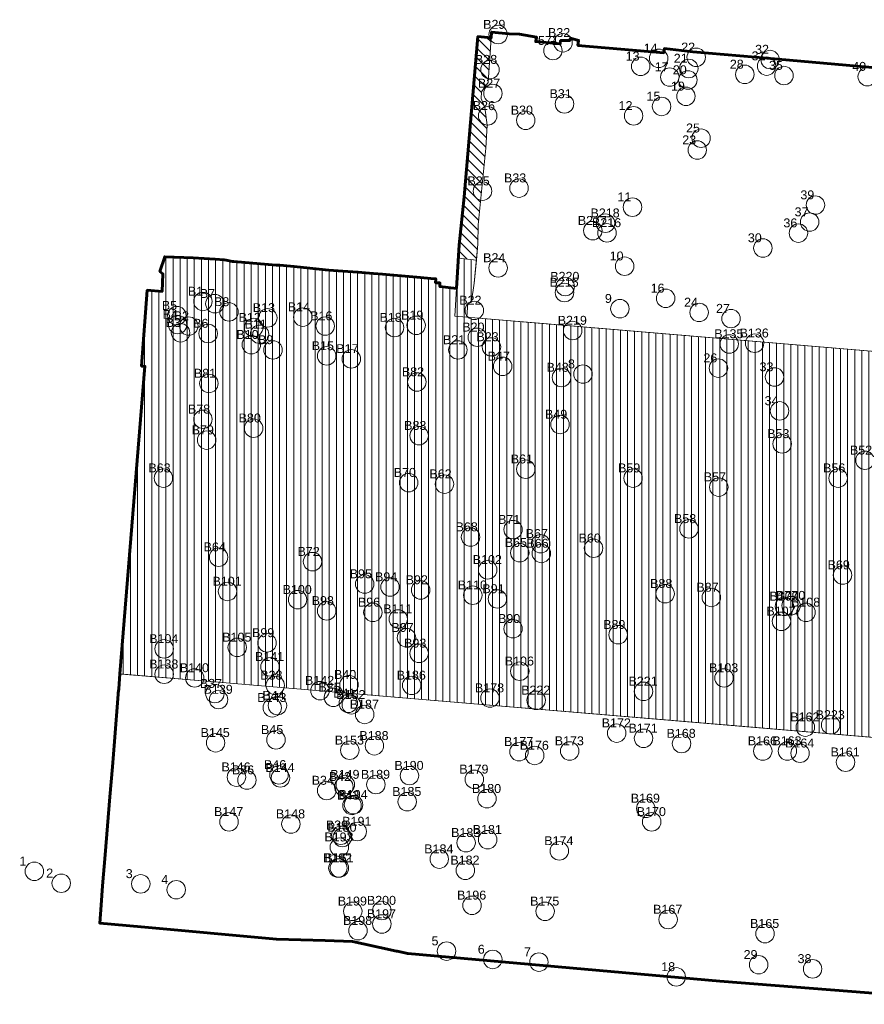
# Model space of a CAD drawing. Header units: metres. Extents: x 179483 to 180084, y 582739 to 582904.
# Tile 1 of 205: x 179483 to 179596, y 582772 to 582904. Entities that reach past the tile are written whole.
import ezdxf

# ---------------------------------------------------------------- set-up
doc = ezdxf.new("R2010")
doc.units = ezdxf.units.M
doc.layers.get('0').update_dxf_attribs({"linetype": 'CONTINUOUS', "lineweight": 9})
for name, color, linetype, lineweight in [('TA - NIET_INGEMETEN', 4, 'CONTINUOUS', 18), ('TA - OPSPORINGSGEBIED', 5, 'CONTINUOUS', 60), ('TA - VERDACHT_OBJECT', 1, 'CONTINUOUS', 18), ('TA - VERSTOORD_GEBIED', 30, 'CONTINUOUS', 18), ('TA - VRIJGEGEVEN TOT 4M-MV', 3, 'CONTINUOUS', 18)]:
    doc.layers.add(name, color=color, linetype=linetype, lineweight=lineweight)
doc.layers.add('TA - VERDACHT OBJECT BENADERD', color=3, linetype='CONTINUOUS')
doc.styles.get("Standard").update_dxf_attribs({"font": 'arial.ttf'})

# ---------------------------------------------------------------- blocks, each defined once
blk = doc.blocks.new('Object')
at = {"lineweight": 20}
blk.add_circle((0, 0), 1.24, dxfattribs=at)
at = {"color": 7}
blk.add_attdef('1', (-2.48, 0.77), '', height=1.2, dxfattribs=at)

msp = doc.modelspace()

# ---------------------------------------------------------------- hatches: boundary and pattern name
at = {"layer": 'TA - NIET_INGEMETEN', "lineweight": 9}
h = msp.add_hatch(dxfattribs=at)
h.set_pattern_fill('ANSI31', color=256, scale=0.3, angle=45, style=0)
h.paths.add_polyline_path([(179510.53, 582871.34), (179502.27, 582871.8), (179501.81, 582870.37), (179501.64, 582869.83), (179502.04, 582869.5), (179501.91, 582867.14), (179499.93, 582867.31), (179499.17, 582857.13), (179499.61, 582857.11), (179499.02, 582849.85), (179497.06, 582825.65), (179496.26, 582815.83), (179537.92, 582812.32), (179577.46, 582808.99), (179639.82, 582803.74), (179644.3, 582855.14), (179547.58, 582863.29), (179541.17, 582863.83), (179541.4, 582867.53), (179539.2, 582867.8), (179539.2, 582868.29), (179538.61, 582868.32), (179538.64, 582868.85), (179535.2, 582869.13), (179529.39, 582869.63), (179526.17, 582869.87), (179524.9, 582869.95), (179520.68, 582870.38), (179516.5, 582870.75), (179511.35, 582871.18)])
at = {"layer": 'TA - NIET_INGEMETEN'}
h = msp.add_hatch(dxfattribs=at)
h.set_pattern_fill('ANSI31', color=256, scale=0.3, angle=45, style=0)
h.paths.add_polyline_path([(179543.63, 582867.3), (179543.78, 582868.25), (179544.08, 582871.35), (179541.67, 582871.62), (179541.62, 582871.01), (179541.4, 582867.53), (179541.17, 582863.83), (179542.78, 582863.7), (179542.92, 582865.62), (179543.38, 582865.68)])
at = {"layer": 'TA - VRIJGEGEVEN TOT 4M-MV'}
h = msp.add_hatch(dxfattribs=at)
h.set_pattern_fill('ANSI31', color=256, scale=0.3, angle=90, style=0)
h.paths.add_polyline_path([(179546.08, 582901.17), (179544.29, 582901.32), (179542.42, 582879.83), (179541.77, 582873.4), (179541.62, 582871.01), (179541.67, 582871.62), (179544.08, 582871.35), (179544.29, 582873.48), (179544.34, 582876.09), (179545.33, 582886.34), (179545.53, 582889.43), (179545.21, 582891.83), (179544.72, 582893.03), (179544.76, 582893.93), (179545.68, 582895.15)])

# ---------------------------------------------------------------- linework, layer by layer
at = {"layer": 'TA - NIET_INGEMETEN', "lineweight": 9}
msp.add_lwpolyline([(179639.82, 582803.74), (179577.46, 582808.99), (179537.92, 582812.32), (179496.26, 582815.83), (179497.06, 582825.65), (179499.02, 582849.85), (179499.61, 582857.11), (179499.17, 582857.13), (179499.93, 582867.31), (179501.91, 582867.14), (179502.04, 582869.5), (179501.64, 582869.83), (179501.81, 582870.37), (179502.27, 582871.8), (179510.53, 582871.34), (179511.35, 582871.18), (179516.5, 582870.75), (179520.68, 582870.38), (179524.9, 582869.95), (179526.17, 582869.87), (179529.39, 582869.63), (179535.2, 582869.13), (179538.64, 582868.85), (179538.61, 582868.32), (179539.2, 582868.29), (179539.2, 582867.8), (179541.4, 582867.53), (179541.17, 582863.83), (179547.58, 582863.29), (179644.3, 582855.14)], dxfattribs=at)
at = {"layer": 'TA - NIET_INGEMETEN'}
msp.add_lwpolyline([(179543.63, 582867.3), (179543.78, 582868.25), (179544.08, 582871.35), (179541.67, 582871.62), (179541.62, 582871.01), (179541.4, 582867.53), (179541.17, 582863.83), (179542.78, 582863.7), (179542.92, 582865.62), (179543.38, 582865.68)], close=True, dxfattribs=at)
at = {"layer": 'TA - OPSPORINGSGEBIED', "linetype": 'ByBlock'}
msp.add_lwpolyline([(179616.15, 582771.52), (179576.75, 582774.63), (179534.87, 582778.32), (179533.45, 582778.63), (179533.35, 582778.66), (179528.88, 582779.64), (179527.48, 582779.95), (179523.78, 582780.06), (179517.26, 582780.25), (179499.1, 582781.9), (179493.55, 582782.41), (179493.75, 582784.84), (179493.95, 582787.41), (179494.29, 582791.59), (179494.92, 582799.37), (179495.25, 582803.36), (179495.53, 582806.78), (179496.04, 582813.12), (179496.05, 582813.27), (179496.1, 582813.83), (179496.26, 582815.83), (179499.61, 582857.11), (179499.17, 582857.13), (179499.93, 582867.31), (179501.91, 582867.14), (179502.04, 582869.5), (179501.64, 582869.83), (179502.27, 582871.8), (179506.07, 582871.64), (179509.06, 582871.47), (179510.24, 582871.37), (179510.53, 582871.34), (179511.35, 582871.18), (179511.53, 582871.16), (179516.17, 582870.78), (179517.22, 582870.69), (179517.73, 582870.65), (179519.62, 582870.49), (179523.84, 582870.04), (179524.27, 582870), (179526.17, 582869.87), (179528.18, 582869.73), (179530.29, 582869.55), (179531.5, 582869.45), (179531.98, 582869.41), (179536.57, 582869.01), (179537.99, 582868.9), (179538.64, 582868.85), (179538.61, 582868.32), (179539.2, 582868.29), (179539.2, 582867.8), (179541.4, 582867.53), (179541.77, 582873.4), (179542.42, 582879.83), (179544.29, 582901.32), (179546.08, 582901.17), (179546.13, 582901.93), (179548.47, 582901.71), (179549.88, 582901.67), (179552.15, 582901.25), (179552.05, 582900.65), (179555.32, 582900.36), (179555.37, 582900.79), (179556.63, 582900.82), (179556.7, 582901.11), (179557.78, 582900.81), (179557.71, 582900.15), (179569.22, 582899.15), (179569.3, 582899.72), (179573.13, 582899.29), (179581.53, 582898.56), (179590.65, 582897.75), (179602.28, 582896.75)], dxfattribs=at)
at = {"layer": 'TA - VERSTOORD_GEBIED', "linetype": 'ByBlock'}
for points in [[(179544.29, 582901.32), (179546.08, 582901.17), (179545.68, 582895.15), (179544.76, 582893.93), (179544.72, 582893.03), (179545.21, 582891.83), (179545.53, 582889.43), (179545.33, 582886.34), (179544.34, 582876.09), (179544.29, 582873.48), (179543.78, 582868.25), (179543.63, 582867.3), (179543.38, 582865.68), (179542.92, 582865.62), (179542.78, 582863.7), (179541.17, 582863.83), (179541.4, 582867.53), (179541.77, 582873.4), (179542.42, 582879.83)], [(179546.08, 582901.17), (179544.29, 582901.32), (179542.42, 582879.83), (179541.77, 582873.4), (179541.4, 582867.53), (179541.17, 582863.83), (179542.78, 582863.7), (179542.92, 582865.62), (179543.38, 582865.68), (179543.63, 582867.3), (179543.78, 582868.25), (179544.29, 582873.48), (179544.34, 582876.09), (179545.33, 582886.34), (179545.53, 582889.43), (179545.21, 582891.83), (179544.72, 582893.03), (179544.76, 582893.93), (179545.68, 582895.15)], [(179546.08, 582901.17), (179544.29, 582901.32), (179542.42, 582879.83), (179541.77, 582873.4), (179541.4, 582867.53), (179541.17, 582863.83), (179542.78, 582863.7), (179542.92, 582865.62), (179543.38, 582865.68), (179543.63, 582867.3), (179543.78, 582868.25), (179544.29, 582873.48), (179544.34, 582876.09), (179545.33, 582886.34), (179545.53, 582889.43), (179545.21, 582891.83), (179544.72, 582893.03), (179544.76, 582893.93), (179545.68, 582895.15)]]:
    msp.add_lwpolyline(points, close=True, dxfattribs=at)
at = {"layer": 'TA - VRIJGEGEVEN TOT 4M-MV'}
for points in [[(179602.28, 582896.75), (179590.65, 582897.75), (179581.53, 582898.56), (179573.13, 582899.29), (179569.3, 582899.72), (179569.22, 582899.15), (179557.71, 582900.15), (179557.78, 582900.81), (179556.7, 582901.11), (179556.63, 582900.82), (179555.37, 582900.79), (179555.32, 582900.36), (179552.05, 582900.65), (179552.15, 582901.25), (179549.88, 582901.67), (179548.47, 582901.71), (179546.13, 582901.93), (179546.08, 582901.17), (179545.68, 582895.15), (179544.76, 582893.93), (179544.72, 582893.03), (179545.21, 582891.83), (179545.53, 582889.43), (179545.33, 582886.34), (179544.34, 582876.09), (179544.29, 582873.48), (179544.08, 582871.35), (179543.78, 582868.25), (179543.63, 582867.3), (179543.38, 582865.68), (179542.92, 582865.62), (179542.78, 582863.7), (179552.01, 582862.92), (179644.3, 582855.14)], [(179639.82, 582803.74), (179531, 582812.91), (179530.2, 582812.97), (179529.95, 582812.99), (179508.96, 582814.76), (179496.47, 582815.82), (179496.26, 582815.83), (179496.1, 582813.83), (179496.05, 582813.27), (179496.04, 582813.12), (179495.53, 582806.78), (179495.25, 582803.36), (179494.92, 582799.37), (179494.29, 582791.59), (179493.95, 582787.41), (179493.75, 582784.84), (179493.55, 582782.41), (179499.1, 582781.9), (179517.26, 582780.25), (179523.78, 582780.06), (179527.48, 582779.95), (179528.88, 582779.64), (179533.35, 582778.66), (179533.45, 582778.63), (179534.87, 582778.32), (179576.75, 582774.63), (179616.15, 582771.52)]]:
    msp.add_lwpolyline(points, dxfattribs=at)
msp.add_lwpolyline([(179546.08, 582901.17), (179544.29, 582901.32), (179542.42, 582879.83), (179541.77, 582873.4), (179541.62, 582871.01), (179541.67, 582871.62), (179544.08, 582871.35), (179544.29, 582873.48), (179544.34, 582876.09), (179545.33, 582886.34), (179545.53, 582889.43), (179545.21, 582891.83), (179544.72, 582893.03), (179544.76, 582893.93), (179545.68, 582895.15)], close=True, dxfattribs=at)

# ---------------------------------------------------------------- block references
at = {"layer": 'TA - VERDACHT OBJECT BENADERD', "linetype": 'ByBlock'}
for p, values in [((179547, 582901.6), {'1': ' B29'}), ((179555.7, 582900.5), {'1': ' B32'}), ((179573.57, 582898.55), {'1': ' 22'}), ((179566.12, 582897.34), {'1': ' 13'}), ((179568.53, 582898.41), {'1': ' 14'}), ((179583.01, 582897.37), {'1': ' 31'}), ((179583.48, 582898.25), {'1': ' 32'}), ((179545.9, 582896.9), {'1': ' B28'}), ((179570.02, 582895.9), {'1': ' 17'}), ((179572.57, 582897.05), {'1': ' 21'}), ((179580.09, 582896.26), {'1': ' 28'}), ((179585.34, 582896.1), {'1': ' 35'}), ((179596.51, 582895.96), {'1': ' 40'}), ((179572.45, 582895.51), {'1': ' 20'}), ((179546.3, 582893.7), {'1': ' B27'}), ((179572.19, 582893.32), {'1': ' 19'}), ((179555.9, 582892.3), {'1': ' B31'}), ((179568.92, 582891.96), {'1': ' 15'}), ((179545.6, 582890.7), {'1': ' B26'}), ((179565.17, 582890.7), {'1': ' 12'}), ((179550.7, 582890.1), {'1': ' B30'}), ((179574.22, 582887.7), {'1': ' 25'}), ((179573.71, 582886.11), {'1': ' 23'}), ((179544.9, 582880.6), {'1': ' B25'}), ((179549.8, 582881), {'1': ' B33'}), ((179589.56, 582878.73), {'1': ' 39'}), ((179565.02, 582878.45), {'1': ' 11'}), ((179561.4, 582876.3), {'1': ' B218'}), ((179588.78, 582876.45), {'1': ' 37'}), ((179559.7, 582875.3), {'1': ' B217'}), ((179561.6, 582875), {'1': ' B216'}), ((179587.28, 582874.97), {'1': ' 36'}), ((179582.51, 582872.97), {'1': ' 30'}), ((179547, 582870.3), {'1': ' B24'}), ((179563.97, 582870.53), {'1': ' 10'}), ((179555.9, 582867), {'1': ' B215'}), ((179556, 582867.8), {'1': ' B220'}), ((179507.4, 582865.8), {'1': ' B1'}), ((179569.47, 582866.22), {'1': ' 16'}), ((179509, 582865.5), {'1': ' B7'}), ((179510.9, 582864.4), {'1': ' B8'}), ((179543.8, 582864.6), {'1': ' B22'}), ((179563.33, 582864.83), {'1': ' 9'}), ((179573.96, 582864.33), {'1': ' 24'}), ((179503.9, 582863.9), {'1': ' B5'}), ((179516.1, 582863.6), {'1': ' B13'}), ((179520.8, 582863.7), {'1': ' B14'}), ((179578.24, 582863.5), {'1': ' 27'}), ((179504, 582862.7), {'1': ' B4'}), ((179504.4, 582861.6), {'1': ' B3'}), ((179505.5, 582862.5), {'1': ' B2'}), ((179514.2, 582862.3), {'1': ' B12'}), ((179523.8, 582862.5), {'1': ' B16'}), ((179533.1, 582862.3), {'1': ' B18'}), ((179536, 582862.6), {'1': ' B19'}), ((179557, 582861.9), {'1': ' B219'}), ((179508.1, 582861.5), {'1': ' B6'}), ((179515, 582861.4), {'1': ' B11'}), ((179544.2, 582861), {'1': ' B20'}), ((179581.4, 582860.2), {'1': ' B136'}), ((179513.9, 582860), {'1': ' B10'}), ((179516.8, 582859.3), {'1': ' B9'}), ((179541.6, 582859.3), {'1': ' B21'}), ((179546.1, 582859.7), {'1': ' B23'}), ((179578, 582860.1), {'1': ' B135'}), ((179524, 582858.5), {'1': ' B15'}), ((179527.3, 582858.1), {'1': ' B17'}), ((179547.6, 582857.1), {'1': ' B47'}), ((179576.55, 582856.86), {'1': ' 26'}), ((179536.1, 582855), {'1': ' B82'}), ((179555.5, 582855.6), {'1': ' B48'}), ((179558.38, 582856.06), {'1': ' 8'}), ((179584.08, 582855.67), {'1': ' 33'}), ((179508.2, 582854.8), {'1': ' B81'}), ((179584.75, 582851.12), {'1': ' 34'}), ((179507.4, 582850), {'1': ' B78'}), ((179514.2, 582848.8), {'1': ' B80'}), ((179555.3, 582849.3), {'1': ' B49'}), ((179507.9, 582847.2), {'1': ' B79'}), ((179536.4, 582847.8), {'1': ' B83'}), ((179585.1, 582846.7), {'1': ' B53'}), ((179596.2, 582844.5), {'1': ' B52'}), ((179550.7, 582843.3), {'1': ' B61'}), ((179502.1, 582842.1), {'1': ' B63'}), ((179565.1, 582842.1), {'1': ' B59'}), ((179592.6, 582842.1), {'1': ' B56'}), ((179535, 582841.5), {'1': ' B70'}), ((179539.8, 582841.3), {'1': ' B62'}), ((179576.6, 582840.9), {'1': ' B57'}), ((179549, 582835.2), {'1': ' B71'}), ((179572.6, 582835.3), {'1': ' B58'}), ((179543.3, 582834.2), {'1': ' B68'}), ((179552.7, 582833.3), {'1': ' B67'}), ((179559.8, 582832.7), {'1': ' B60'}), ((179509.5, 582831.5), {'1': ' B64'}), ((179549.9, 582832.1), {'1': ' B65'}), ((179552.8, 582832), {'1': ' B66'}), ((179522.1, 582830.9), {'1': ' B72'}), ((179545.6, 582829.8), {'1': ' B102'}), ((179593.2, 582829.1), {'1': ' B69'}), ((179529.1, 582827.9), {'1': ' B95'}), ((179532.5, 582827.5), {'1': ' B94'}), ((179510.7, 582826.9), {'1': ' B101'}), ((179536.6, 582827.1), {'1': ' B92'}), ((179543.6, 582826.4), {'1': ' B110'}), ((179546.9, 582825.9), {'1': ' B91'}), ((179569.4, 582826.6), {'1': ' B88'}), ((179575.6, 582826.1), {'1': ' B87'}), ((179520.1, 582825.8), {'1': ' B100'}), ((179585.4, 582824.9), {'1': ' B109'}), ((179586.3, 582825), {'1': ' B770'}), ((179524, 582824.3), {'1': ' B98'}), ((179530.2, 582824.1), {'1': ' B96'}), ((179588.3, 582824.1), {'1': ' B108'}), ((179533.6, 582823.2), {'1': ' B111'}), ((179549, 582821.9), {'1': ' B90'}), ((179585, 582822.9), {'1': ' B107'}), ((179534.7, 582820.7), {'1': ' B97'}), ((179563.1, 582821.1), {'1': ' B89'}), ((179512, 582819.4), {'1': ' B105'}), ((179516, 582820), {'1': ' B99'}), ((179502.2, 582819.2), {'1': ' B104'}), ((179536.4, 582818.6), {'1': ' B93'}), ((179516.4, 582816.8), {'1': ' B141'}), ((179502.2, 582815.8), {'1': ' B138'}), ((179506.3, 582815.3), {'1': ' B140'}), ((179549.9, 582816.2), {'1': ' B106'}), ((179577.3, 582815.3), {'1': ' B103'}), ((179517.1, 582814.3), {'1': ' B38'}), ((179527, 582814.4), {'1': ' B40'}), ((179535.4, 582814.3), {'1': ' B186'}), ((179509, 582813.2), {'1': ' B37'}), ((179523.1, 582813.6), {'1': ' B142'}), ((179524.9, 582812.7), {'1': ' B35'}), ((179566.5, 582813.5), {'1': ' B221'}), ((179509.5, 582812.4), {'1': ' B139'}), ((179517.4, 582811.6), {'1': ' B44'}), ((179526.9, 582811.9), {'1': ' B41'}), ((179527.3, 582811.7), {'1': ' B152'}), ((179545.9, 582812.6), {'1': ' B178'}), ((179552.1, 582812.3), {'1': ' B222'}), ((179516.7, 582811.3), {'1': ' B143'}), ((179529.1, 582810.4), {'1': ' B187'}), ((179588.2, 582808.7), {'1': ' B162'}), ((179591.6, 582809), {'1': ' B223'}), ((179562.9, 582807.9), {'1': ' B172'}), ((179509.1, 582806.6), {'1': ' B145'}), ((179517.2, 582807), {'1': ' B45'}), ((179530.4, 582806.2), {'1': ' B188'}), ((179566.5, 582807.2), {'1': ' B171'}), ((179571.6, 582806.5), {'1': ' B168'}), ((179527.1, 582805.6), {'1': ' B153'}), ((179549.8, 582805.4), {'1': ' B177'}), ((179551.9, 582804.9), {'1': ' B176'}), ((179556.6, 582805.5), {'1': ' B173'}), ((179582.5, 582805.5), {'1': ' B166'}), ((179585.8, 582805.5), {'1': ' B163'}), ((179587.5, 582805.2), {'1': ' B164'}), ((179593.6, 582804), {'1': ' B161'}), ((179517.6, 582802.3), {'1': ' B46'}), ((179535.1, 582802.2), {'1': ' B190'}), ((179511.9, 582802), {'1': ' B146'}), ((179513.3, 582801.6), {'1': ' B36'}), ((179517.8, 582801.9), {'1': ' B144'}), ((179526.5, 582801), {'1': ' B149'}), ((179530.6, 582801), {'1': ' B189'}), ((179543.8, 582801.7), {'1': ' B179'}), ((179524, 582800.2), {'1': ' B34'}), ((179526.3, 582800.7), {'1': ' B42'}), ((179527.4, 582798.2), {'1': ' B43'}), ((179527.6, 582798.3), {'1': ' B194'}), ((179534.8, 582798.7), {'1': ' B185'}), ((179545.5, 582799.1), {'1': ' B180'}), ((179566.8, 582797.8), {'1': ' B169'}), ((179510.9, 582796), {'1': ' B147'}), ((179519.2, 582795.7), {'1': ' B148'}), ((179567.6, 582796), {'1': ' B170'}), ((179525.9, 582794.2), {'1': ' B39'}), ((179528.1, 582794.7), {'1': ' B191'}), ((179526.1, 582793.9), {'1': ' B150'}), ((179542.7, 582793.2), {'1': ' B183'}), ((179545.6, 582793.6), {'1': ' B181'}), ((179525.7, 582792.6), {'1': ' B193'}), ((179555.2, 582792.1), {'1': ' B174'}), ((179539.1, 582791), {'1': ' B184'}), ((179484.79, 582789.36), {'1': ' 1'}), ((179525.5, 582789.8), {'1': ' B192'}), ((179525.7, 582789.8), {'1': ' B151'}), ((179542.6, 582789.5), {'1': ' B182'}), ((179488.39, 582787.76), {'1': ' 2'}), ((179499.06, 582787.68), {'1': ' 3'}), ((179503.82, 582786.89), {'1': ' 4'}), ((179527.5, 582784), {'1': ' B199'}), ((179531.4, 582784.1), {'1': ' B200'}), ((179543.5, 582784.8), {'1': ' B196'}), ((179553.3, 582784), {'1': ' B175'}), ((179531.4, 582782.3), {'1': ' B197'}), ((179569.8, 582782.9), {'1': ' B167'}), ((179528.2, 582781.4), {'1': ' B198'}), ((179582.8, 582781), {'1': ' B165'}), ((179540.08, 582778.66), {'1': ' 5'}), ((179546.28, 582777.54), {'1': ' 6'}), ((179552.47, 582777.18), {'1': ' 7'}), ((179581.94, 582776.83), {'1': ' 29'}), ((179589.18, 582776.28), {'1': ' 38'}), ((179570.89, 582775.2), {'1': ' 18'})]:
    msp.add_blockref('Object', p, dxfattribs=at).add_auto_attribs(values)
at = {"layer": 'TA - VERDACHT_OBJECT', "linetype": 'ByBlock'}
msp.add_blockref('Object', (179554.35, 582899.45), dxfattribs=at).add_auto_attribs({'1': ' 571'})

doc.saveas('drawing.dxf')
